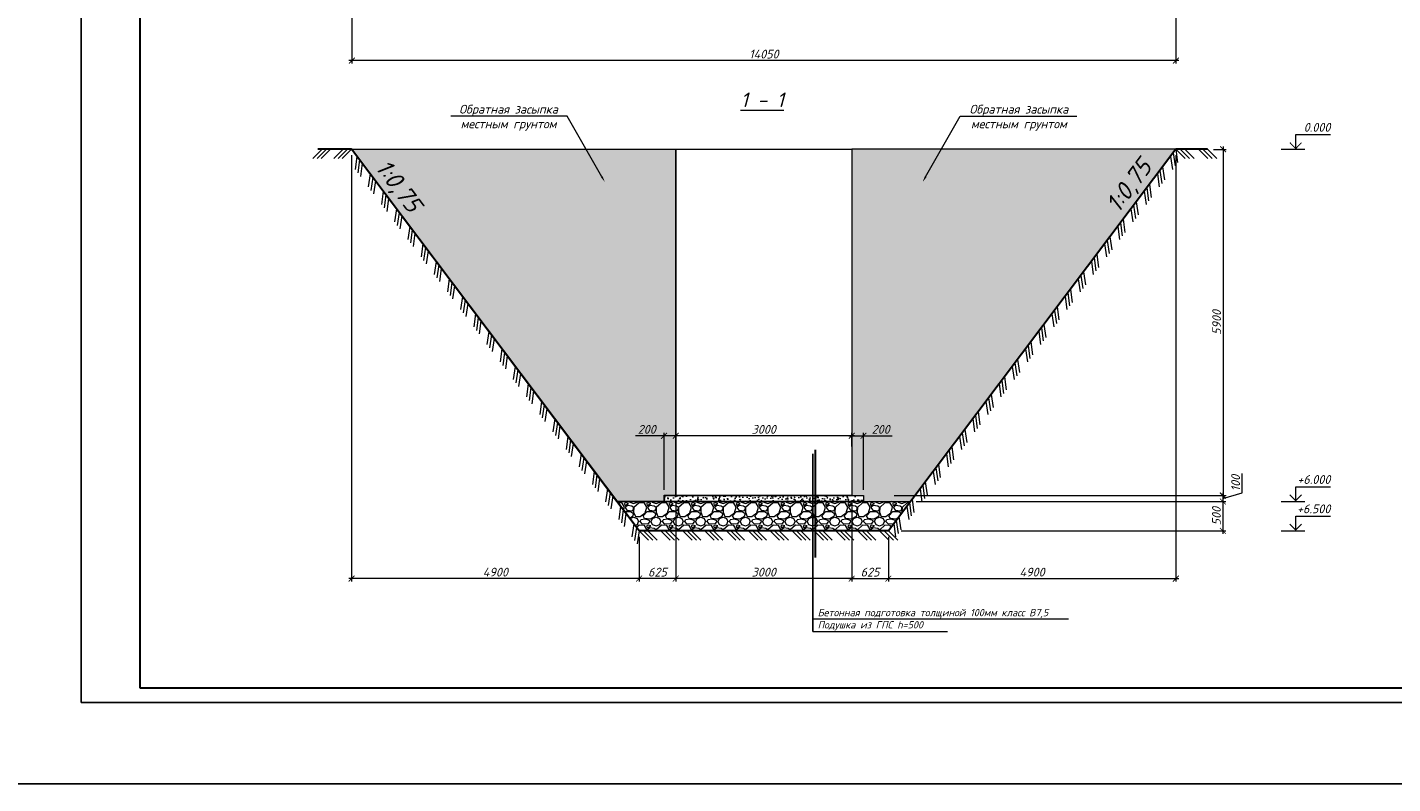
# Model space of a CAD drawing. Extents: x -119078 to 1619993, y 264752 to 340742.
# Tile 30 of 220: x 185125 to 231681, y 264752 to 290523. Entities that reach past the tile are written whole.
import ezdxf
from ezdxf import colors
from ezdxf.entities.mleader import LeaderData, LeaderLine
from ezdxf.enums import TextEntityAlignment as Align
from ezdxf.math import Vec2, Vec3

# ---------------------------------------------------------------- set-up
doc = ezdxf.new("R2010")
doc.units = 0
doc.header["$MEASUREMENT"] = 0
doc.header["$PDMODE"] = 32
doc.header["$PDSIZE"] = 0.5
doc.linetypes.add('CONTI', pattern=[0])
doc.layers.get('0').update_dxf_attribs({"color": 250, "linetype": 'CONTI'})
doc.layers.add('.', color=7, linetype='Continuous', lineweight=15)
for name, color, linetype in [('_8 hatch', 7, 'Continuous'), ('PDF _Геометрия', 250, 'Continuous'), ('PDF _Текст', 7, 'Continuous')]:
    doc.layers.add(name, color=color, linetype=linetype)
doc.styles.add('ICOCPEUR', font='isocpeui.ttf')
doc.styles.add('ISO', font='times.ttf')
doc.styles.add('PDF ISOCPEUR Italic', font='isocpeui.ttf')
doc.styles.add('ГОСТ 250', font='isocpeui.ttf', dxfattribs={"height": 250})
doc.styles.add('ГОСТ 300', font='isocpeui.ttf', dxfattribs={"height": 250})
doc.dimstyles.new('Дв зас-М50', dxfattribs={"dimscale": 0, "dimtxt": 300, "dimasz": 200, "dimexe": 100, "dimexo": 200, "dimgap": 70, "dimtad": 1, "dimdec": 0, "dimlfac": 0.5, "dimzin": 0, "dimdsep": 46, "dimtxsty": 'ISO', "dimblk": 'ARCHTICK', "dimcen": 50, "dimdle": 100, "dimadec": 0, "dimazin": 0, "dimtfac": 1, "dimtdec": 0, "dimtofl": 0, "dimtmove": 0, "dimatfit": 3, "dimldrblk": 'CLOSEDBLANK', "dimfxl": 0.18, "dimtolj": 1, "dimtzin": 0, "dimlwd": 9, "dimlwe": 9, "dimarcsym": 0})
pattern_1 = [(50, (-118225, 50687.3), (502.08213, -43.9265), [52.5, -577.5]), (355, (-118225, 50687.3), (-97.12593, 526.5345), [42, -462]), (100.45144, (-118183.15, 50683.65), (404.9562, 482.608), [44.61813, -490.7995]), (46.1842, (-118225, 50827.3), (747.0689, -115.8635), [78.75, -866.25]), (96.63564, (-118162.7, 50817.65), (654.2634, 681.883), [66.9272, -736.1996]), (351.18416, (-118225, 50827.3), (654.2634, 681.883), [63, -693]), (21, (-118155, 50792.3), (417.83494, -281.83322), [52.5, -577.5]), (326, (-118155, 50792.3), (170.32073, 507.605), [42, -462]), (71.45144, (-118120.17, 50768.8), (588.15566, 225.7718), [44.61813, -490.7995]), (37.5, (-118224.99, 50687.3), (8.5119, 233.0257), [0, -456.4, 0, -469, 0, -463.75]), (7.5, (-118225, 50687.3), (184.14868, 276.0882), [0, -267.4, 0, -445.9, 0, -176.75]), (327.5, (-118381.09, 50687.3), (373.675705, -15.78841), [0, -175, 0, -546, 0, -724.5]), (317.5, (-118451.1, 50687.3), (408.23032, 70.0735), [0, -227.5, 0, -362.6, 0, -514.5])]

# ---------------------------------------------------------------- blocks, each defined once
blk = doc.blocks.new('_ArchTick')
at = {"color": 0, "linetype": 'ByBlock', "lineweight": 30, "const_width": 0.15}
blk.add_lwpolyline([(-0.5, -0.5), (0.5, 0.5)], dxfattribs=at)
blk = doc.blocks.new('*D676')
at = {"color": 0, "lineweight": 9, "transparency": 16777216}
for p, q in [((213335, 276604), (207135, 276604)), ((207235, 276391), (207235, 276704)), ((213235, 276245), (213235, 276704))]:
    blk.add_line(p, q, dxfattribs=at)
at = {"layer": 'Defpoints', "color": 0, "transparency": 16777216}
for p in [(207235, 276604), (207235, 276191), (213235, 276045)]:
    blk.add_point(p, dxfattribs=at)
at = {"color": 0, "lineweight": 9, "transparency": 16777216, "xscale": 200, "yscale": 200, "zscale": 200, "rotation": 180}
blk.add_blockref('_ArchTick', (207235, 276604), dxfattribs=at)
at = {"color": 0, "lineweight": 9, "transparency": 16777216, "xscale": 200, "yscale": 200, "zscale": 200}
blk.add_blockref('_ArchTick', (213235, 276604), dxfattribs=at)
at = {"color": 0, "lineweight": 30, "transparency": 16777216, "insert": (210235, 276824), "char_height": 300, "attachment_point": 5, "style": 'ICOCPEUR'}
blk.add_mtext('\\A1;3000', dxfattribs=at)
blk = doc.blocks.new('_ClosedBlank')
at = {"color": 0, "linetype": 'ByBlock', "lineweight": -2}
for p, q in [((-1, 0.17), (0, 0)), ((-1, 0.17), (-1, -0.17)), ((0, 0), (-1, -0.17))]:
    blk.add_line(p, q, dxfattribs=at)
blk = doc.blocks.new('*D677')
at = {"color": 0, "lineweight": 9, "transparency": 16777216}
for p, q in [((225566, 286366), (225998, 286366)), ((225898, 286466), (225898, 274466)), ((214681, 274566), (225998, 274566))]:
    blk.add_line(p, q, dxfattribs=at)
at = {"layer": 'Defpoints', "color": 0, "transparency": 16777216}
for p in [(225366, 286366), (214481, 274566), (225898, 274566)]:
    blk.add_point(p, dxfattribs=at)
at = {"color": 0, "lineweight": 9, "transparency": 16777216, "xscale": 200, "yscale": 200, "zscale": 200}
for p, rotation in [((225898, 286366), 90), ((225898, 274566), 270)]:
    blk.add_blockref('_ArchTick', p, dxfattribs=dict(at, rotation=rotation))
at = {"color": 0, "lineweight": 30, "transparency": 16777216, "insert": (225678, 280466), "char_height": 300, "attachment_point": 5, "rotation": 90, "style": 'ICOCPEUR'}
blk.add_mtext('\\A1;5900', dxfattribs=at)
blk = doc.blocks.new('*D678')
at = {"color": 0, "lineweight": 9, "transparency": 16777216}
for p, q in [((226545, 274663), (226545, 275322)), ((214681, 274566), (225990, 274566)), ((215435, 274366), (225990, 274366)), ((225890, 274666), (225890, 274266)), ((225890, 274466), (226545, 274663))]:
    blk.add_line(p, q, dxfattribs=at)
at = {"layer": 'Defpoints', "color": 0, "transparency": 16777216}
for p in [(214481, 274566), (215235, 274366), (225890, 274366)]:
    blk.add_point(p, dxfattribs=at)
at = {"color": 0, "lineweight": 9, "transparency": 16777216, "xscale": 200, "yscale": 200, "zscale": 200}
for p, rotation in [((225890, 274566), 90), ((225890, 274366), 270)]:
    blk.add_blockref('_ArchTick', p, dxfattribs=dict(at, rotation=rotation))
at = {"color": 0, "lineweight": 30, "transparency": 16777216, "insert": (226325, 274993), "char_height": 300, "attachment_point": 5, "rotation": 90, "style": 'ICOCPEUR'}
blk.add_mtext('\\A1;100', dxfattribs=at)
blk = doc.blocks.new('*D679')
at = {"color": 0, "lineweight": 9, "transparency": 16777216}
for p, q in [((215435, 274366), (225990, 274366)), ((225890, 274466), (225890, 273266)), ((214925, 273366), (225990, 273366))]:
    blk.add_line(p, q, dxfattribs=at)
at = {"layer": 'Defpoints', "color": 0, "transparency": 16777216}
for p in [(215235, 274366), (214725, 273366), (225890, 273366)]:
    blk.add_point(p, dxfattribs=at)
at = {"color": 0, "lineweight": 9, "transparency": 16777216, "xscale": 200, "yscale": 200, "zscale": 200}
for p, rotation in [((225890, 274366), 90), ((225890, 273366), 270)]:
    blk.add_blockref('_ArchTick', p, dxfattribs=dict(at, rotation=rotation))
at = {"color": 0, "lineweight": 30, "transparency": 16777216, "insert": (225670, 273866), "char_height": 300, "attachment_point": 5, "rotation": 90, "style": 'ICOCPEUR'}
blk.add_mtext('\\A1;500', dxfattribs=at)
blk = doc.blocks.new('*D680')
at = {"color": 0, "lineweight": 9, "transparency": 16777216}
for p, q in [((213235, 274366), (213235, 271640)), ((214485, 273166), (214485, 271640)), ((213135, 271740), (214585, 271740))]:
    blk.add_line(p, q, dxfattribs=at)
at = {"layer": 'Defpoints', "color": 0, "transparency": 16777216}
for p in [(213235, 274566), (214485, 273366), (214485, 271740)]:
    blk.add_point(p, dxfattribs=at)
at = {"color": 0, "lineweight": 9, "transparency": 16777216, "xscale": 200, "yscale": 200, "zscale": 200, "rotation": 180}
blk.add_blockref('_ArchTick', (213235, 271740), dxfattribs=at)
at = {"color": 0, "lineweight": 9, "transparency": 16777216, "xscale": 200, "yscale": 200, "zscale": 200}
blk.add_blockref('_ArchTick', (214485, 271740), dxfattribs=at)
at = {"color": 0, "lineweight": 30, "transparency": 16777216, "insert": (213860, 271960), "char_height": 300, "attachment_point": 5, "style": 'ICOCPEUR'}
blk.add_mtext('\\A1;625', dxfattribs=at)
blk = doc.blocks.new('*D681')
at = {"color": 0, "lineweight": 9, "transparency": 16777216}
for p, q in [((207235, 274366), (207235, 271640)), ((213235, 274366), (213235, 271640)), ((213335, 271740), (207135, 271740))]:
    blk.add_line(p, q, dxfattribs=at)
at = {"layer": 'Defpoints', "color": 0, "transparency": 16777216}
for p in [(207235, 274566), (213235, 274566), (207235, 271740)]:
    blk.add_point(p, dxfattribs=at)
at = {"color": 0, "lineweight": 9, "transparency": 16777216, "xscale": 200, "yscale": 200, "zscale": 200, "rotation": 180}
blk.add_blockref('_ArchTick', (207235, 271740), dxfattribs=at)
at = {"color": 0, "lineweight": 9, "transparency": 16777216, "xscale": 200, "yscale": 200, "zscale": 200}
blk.add_blockref('_ArchTick', (213235, 271740), dxfattribs=at)
at = {"color": 0, "lineweight": 30, "transparency": 16777216, "insert": (210235, 271960), "char_height": 300, "attachment_point": 5, "style": 'ICOCPEUR'}
blk.add_mtext('\\A1;3000', dxfattribs=at)
blk = doc.blocks.new('*D682')
at = {"color": 0, "lineweight": 9, "transparency": 16777216}
for p, q in [((207235, 274366), (207235, 271640)), ((205984, 273166), (205984, 271640)), ((207335, 271740), (205884, 271740))]:
    blk.add_line(p, q, dxfattribs=at)
at = {"layer": 'Defpoints', "color": 0, "transparency": 16777216}
for p in [(207235, 274566), (205984, 273366), (205984, 271740)]:
    blk.add_point(p, dxfattribs=at)
at = {"color": 0, "lineweight": 9, "transparency": 16777216, "xscale": 200, "yscale": 200, "zscale": 200, "rotation": 180}
blk.add_blockref('_ArchTick', (205984, 271740), dxfattribs=at)
at = {"color": 0, "lineweight": 9, "transparency": 16777216, "xscale": 200, "yscale": 200, "zscale": 200}
blk.add_blockref('_ArchTick', (207235, 271740), dxfattribs=at)
at = {"color": 0, "lineweight": 30, "transparency": 16777216, "insert": (206610, 271960), "char_height": 300, "attachment_point": 5, "style": 'ICOCPEUR'}
blk.add_mtext('\\A1;625', dxfattribs=at)
blk = doc.blocks.new('*D683')
at = {"color": 0, "lineweight": 9, "transparency": 16777216}
for p, q in [((196184, 286166), (196184, 271640)), ((205984, 273166), (205984, 271640)), ((206084, 271740), (196084, 271740))]:
    blk.add_line(p, q, dxfattribs=at)
at = {"layer": 'Defpoints', "color": 0, "transparency": 16777216}
for p in [(196184, 286366), (205984, 273366), (196184, 271740)]:
    blk.add_point(p, dxfattribs=at)
at = {"color": 0, "lineweight": 9, "transparency": 16777216, "xscale": 200, "yscale": 200, "zscale": 200, "rotation": 180}
blk.add_blockref('_ArchTick', (196184, 271740), dxfattribs=at)
at = {"color": 0, "lineweight": 9, "transparency": 16777216, "xscale": 200, "yscale": 200, "zscale": 200}
blk.add_blockref('_ArchTick', (205984, 271740), dxfattribs=at)
at = {"color": 0, "lineweight": 30, "transparency": 16777216, "insert": (201084, 271960), "char_height": 300, "attachment_point": 5, "style": 'ICOCPEUR'}
blk.add_mtext('\\A1;4900', dxfattribs=at)
blk = doc.blocks.new('*D684')
at = {"color": 0, "lineweight": 9, "transparency": 16777216}
for p, q in [((224285, 286166), (224285, 271640)), ((214485, 273166), (214485, 271640)), ((214385, 271740), (224385, 271740))]:
    blk.add_line(p, q, dxfattribs=at)
at = {"layer": 'Defpoints', "color": 0, "transparency": 16777216}
for p in [(224285, 286366), (214485, 273366), (224285, 271740)]:
    blk.add_point(p, dxfattribs=at)
at = {"color": 0, "lineweight": 9, "transparency": 16777216, "xscale": 200, "yscale": 200, "zscale": 200, "rotation": 180}
blk.add_blockref('_ArchTick', (214485, 271740), dxfattribs=at)
at = {"color": 0, "lineweight": 9, "transparency": 16777216, "xscale": 200, "yscale": 200, "zscale": 200}
blk.add_blockref('_ArchTick', (224285, 271740), dxfattribs=at)
at = {"color": 0, "lineweight": 30, "transparency": 16777216, "insert": (219385, 271960), "char_height": 300, "attachment_point": 5, "style": 'ICOCPEUR'}
blk.add_mtext('\\A1;4900', dxfattribs=at)
blk = doc.blocks.new('*U671')
at = {"color": 0, "lineweight": -2}
for p, q in [((-1080, 0), (-762, -318)), ((-926, 0), (-608, -318)), ((-772, 0), (-453, -318)), ((-309, 0), (10, -318)), ((-154, 0), (164, -318)), ((0, 0), (318, -318))]:
    blk.add_line(p, q, dxfattribs=at)
blk = doc.blocks.new('*U672')
at = {"color": 0, "lineweight": -2}
for p, q in [((0, 0), (63, -446)), ((-180, -239), (-117, -684)), ((-90, -119), (-27, -565)), ((-629, -835), (-567, -1280)), ((-539, -716), (-477, -1161)), ((-450, -596), (-387, -1042)), ((-989, -1312), (-926, -1758)), ((-899, -1193), (-837, -1638)), ((-1349, -1789), (-1286, -2235)), ((-1079, -1431), (-1016, -1877)), ((-1528, -2028), (-1466, -2473)), ((-1439, -1908), (-1376, -2354)), ((-1978, -2624), (-1915, -3069)), ((-1888, -2505), (-1826, -2950)), ((-1798, -2385), (-1736, -2831)), ((-2428, -3220), (-2365, -3666)), ((-2338, -3101), (-2275, -3547)), ((-2248, -2982), (-2185, -3427)), ((-2787, -3697), (-2725, -4143)), ((-2697, -3578), (-2635, -4024)), ((-3147, -4174), (-3084, -4620)), ((-2877, -3817), (-2815, -4262)), ((-3327, -4413), (-3264, -4858)), ((-3237, -4294), (-3174, -4739)), ((-3776, -5009), (-3714, -5455)), ((-3686, -4890), (-3624, -5336)), ((-3596, -4771), (-3534, -5216)), ((-4136, -5486), (-4073, -5932)), ((-4046, -5367), (-3983, -5813)), ((-4496, -5963), (-4433, -6409)), ((-4226, -5606), (-4163, -6051)), ((-4675, -6202), (-4613, -6647)), ((-4585, -6083), (-4523, -6528)), ((-5125, -6798), (-5062, -7244)), ((-5035, -6679), (-4972, -7125)), ((-4945, -6560), (-4883, -7005)), ((-5574, -7394), (-5512, -7840)), ((-5485, -7275), (-5422, -7721)), ((-5395, -7156), (-5332, -7602)), ((-5934, -7872), (-5872, -8317)), ((-5844, -7752), (-5782, -8198)), ((-6294, -8349), (-6231, -8794)), ((-6024, -7991), (-5961, -8436)), ((-6474, -8587), (-6411, -9033)), ((-6384, -8468), (-6321, -8914)), ((-6923, -9183), (-6861, -9629)), ((-6833, -9064), (-6771, -9510)), ((-6743, -8945), (-6681, -9391)), ((-7283, -9661), (-7220, -10106)), ((-7193, -9541), (-7130, -9987)), ((-7642, -10138), (-7580, -10583)), ((-7373, -9780), (-7310, -10225)), ((-7822, -10376), (-7760, -10822)), ((-7732, -10257), (-7670, -10703)), ((-8272, -10972), (-8209, -11418)), ((-8182, -10853), (-8119, -11299)), ((-8092, -10734), (-8029, -11180)), ((-8721, -11569), (-8659, -12014)), ((-8631, -11450), (-8569, -11895)), ((-8541, -11330), (-8479, -11776)), ((-9081, -12046), (-9018, -12492)), ((-8991, -11927), (-8928, -12372)), ((-9441, -12523), (-9378, -12969)), ((-9171, -12165), (-9108, -12611)), ((-9620, -12761), (-9558, -13207)), ((-9530, -12642), (-9468, -13088))]:
    blk.add_line(p, q, dxfattribs=at)
blk = doc.blocks.new('*U673')
at = {"color": 0, "lineweight": -2}
for p, q in [((-8501, 0), (-8183, -318)), ((-8352, 0), (-8034, -318)), ((-8203, 0), (-7884, -318)), ((-7755, 0), (-7437, -318)), ((-7606, 0), (-7288, -318)), ((-7457, 0), (-7139, -318)), ((-7010, 0), (-6691, -318)), ((-6860, 0), (-6542, -318)), ((-6711, 0), (-6393, -318)), ((-6264, 0), (-5946, -318)), ((-6115, 0), (-5796, -318)), ((-5966, 0), (-5647, -318)), ((-5518, 0), (-5200, -318)), ((-5369, 0), (-5051, -318)), ((-5220, 0), (-4902, -318)), ((-4772, 0), (-4454, -318)), ((-4623, 0), (-4305, -318)), ((-4474, 0), (-4156, -318)), ((-4027, 0), (-3709, -318)), ((-3878, 0), (-3559, -318)), ((-3728, 0), (-3410, -318)), ((-3281, 0), (-2963, -318)), ((-3132, 0), (-2814, -318)), ((-2983, 0), (-2665, -318)), ((-2535, 0), (-2217, -318)), ((-2386, 0), (-2068, -318)), ((-2237, 0), (-1919, -318)), ((-1790, 0), (-1471, -318)), ((-1641, 0), (-1322, -318)), ((-1491, 0), (-1173, -318)), ((-1044, 0), (-726, -318)), ((-895, 0), (-577, -318)), ((-746, 0), (-427, -318)), ((-298, 0), (20, -318)), ((-149, 0), (169, -318)), ((0, 0), (318, -318))]:
    blk.add_line(p, q, dxfattribs=at)
blk = doc.blocks.new('*U674')
at = {"color": 0, "lineweight": -2}
for p, q in [((-9620, 12761), (-9683, 12316)), ((-9530, 12642), (-9593, 12197)), ((-9441, 12523), (-9503, 12077)), ((-9171, 12165), (-9233, 11720)), ((-9081, 12046), (-9143, 11600)), ((-8991, 11927), (-9054, 11481)), ((-8721, 11569), (-8784, 11123)), ((-8631, 11450), (-8694, 11004)), ((-8541, 11330), (-8604, 10885)), ((-8272, 10972), (-8334, 10527)), ((-8182, 10853), (-8244, 10408)), ((-8092, 10734), (-8154, 10288)), ((-7822, 10376), (-7885, 9931)), ((-7732, 10257), (-7795, 9811)), ((-7642, 10138), (-7705, 9692)), ((-7373, 9780), (-7435, 9334)), ((-7283, 9661), (-7345, 9215)), ((-7193, 9541), (-7255, 9096)), ((-6923, 9183), (-6986, 8738)), ((-6833, 9064), (-6896, 8619)), ((-6743, 8945), (-6806, 8499)), ((-6474, 8587), (-6536, 8142)), ((-6384, 8468), (-6446, 8022)), ((-6294, 8349), (-6356, 7903)), ((-6024, 7991), (-6087, 7545)), ((-5934, 7872), (-5997, 7426)), ((-5844, 7752), (-5907, 7307)), ((-5574, 7394), (-5637, 6949)), ((-5485, 7275), (-5547, 6830)), ((-5395, 7156), (-5457, 6710)), ((-5125, 6798), (-5187, 6353)), ((-5035, 6679), (-5098, 6233)), ((-4945, 6560), (-5008, 6114)), ((-4675, 6202), (-4738, 5756)), ((-4585, 6083), (-4648, 5637)), ((-4496, 5963), (-4558, 5518)), ((-4226, 5606), (-4288, 5160)), ((-4136, 5486), (-4198, 5041)), ((-4046, 5367), (-4108, 4921)), ((-3776, 5009), (-3839, 4564)), ((-3686, 4890), (-3749, 4444)), ((-3596, 4771), (-3659, 4325)), ((-3327, 4413), (-3389, 3967)), ((-3237, 4294), (-3299, 3848)), ((-3147, 4174), (-3209, 3729)), ((-2877, 3817), (-2940, 3371)), ((-2787, 3697), (-2850, 3252)), ((-2697, 3578), (-2760, 3132)), ((-2428, 3220), (-2490, 2775)), ((-2338, 3101), (-2400, 2655)), ((-2248, 2982), (-2310, 2536)), ((-1978, 2624), (-2041, 2178)), ((-1888, 2505), (-1951, 2059)), ((-1798, 2385), (-1861, 1940)), ((-1528, 2028), (-1591, 1582)), ((-1439, 1908), (-1501, 1463)), ((-1349, 1789), (-1411, 1343)), ((-1079, 1431), (-1141, 986)), ((-989, 1312), (-1052, 866)), ((-899, 1193), (-962, 747)), ((-629, 835), (-692, 389)), ((-539, 716), (-602, 270)), ((-450, 596), (-512, 151)), ((-180, 239), (-242, -207)), ((-90, 119), (-152, -326)), ((0, 0), (-63, -446))]:
    blk.add_line(p, q, dxfattribs=at)
blk = doc.blocks.new('*U675')
at = {"color": 0, "lineweight": -2}
for p, q in [((-1005, 0), (-1323, -318)), ((-861, 0), (-1179, -318)), ((-718, 0), (-1036, -318)), ((-287, 0), (-605, -318)), ((-144, 0), (-462, -318)), ((0, 0), (-318, -318))]:
    blk.add_line(p, q, dxfattribs=at)
blk = doc.blocks.new('*D685')
at = {"color": 0, "lineweight": 9, "transparency": 16777216}
for p, q in [((213135, 276604), (213635, 276604)), ((213235, 276245), (213235, 276704)), ((213635, 274766), (213635, 276704)), ((213635, 276604), (214612, 276604))]:
    blk.add_line(p, q, dxfattribs=at)
at = {"layer": 'Defpoints', "color": 0, "transparency": 16777216}
for p in [(213635, 276604), (213235, 276045), (213635, 274566)]:
    blk.add_point(p, dxfattribs=at)
at = {"color": 0, "lineweight": 9, "transparency": 16777216, "xscale": 200, "yscale": 200, "zscale": 200, "rotation": 180}
blk.add_blockref('_ArchTick', (213235, 276604), dxfattribs=at)
at = {"color": 0, "lineweight": 9, "transparency": 16777216, "xscale": 200, "yscale": 200, "zscale": 200}
blk.add_blockref('_ArchTick', (213635, 276604), dxfattribs=at)
at = {"color": 0, "lineweight": 30, "transparency": 16777216, "insert": (214223, 276824), "char_height": 300, "attachment_point": 5, "style": 'ICOCPEUR'}
blk.add_mtext('\\A1;200', dxfattribs=at)
blk = doc.blocks.new('*D686')
at = {"color": 0, "lineweight": 9, "transparency": 16777216}
for p, q in [((206835, 276604), (205858, 276604)), ((206835, 274766), (206835, 276704)), ((207335, 276604), (206835, 276604)), ((207235, 276391), (207235, 276704))]:
    blk.add_line(p, q, dxfattribs=at)
at = {"layer": 'Defpoints', "color": 0, "transparency": 16777216}
for p in [(206835, 276604), (207235, 276191), (206835, 274566)]:
    blk.add_point(p, dxfattribs=at)
at = {"color": 0, "lineweight": 9, "transparency": 16777216, "xscale": 200, "yscale": 200, "zscale": 200, "rotation": 180}
blk.add_blockref('_ArchTick', (206835, 276604), dxfattribs=at)
at = {"color": 0, "lineweight": 9, "transparency": 16777216, "xscale": 200, "yscale": 200, "zscale": 200}
blk.add_blockref('_ArchTick', (207235, 276604), dxfattribs=at)
at = {"color": 0, "lineweight": 30, "transparency": 16777216, "insert": (206246, 276824), "char_height": 300, "attachment_point": 5, "style": 'ICOCPEUR'}
blk.add_mtext('\\A1;200', dxfattribs=at)
blk = doc.blocks.new('*D698')
at = {"color": 0, "lineweight": 9, "transparency": 16777216}
for p, q in [((196191, 292335), (196191, 289291)), ((224291, 292335), (224291, 289291)), ((224391, 289391), (196091, 289391))]:
    blk.add_line(p, q, dxfattribs=at)
at = {"layer": 'Defpoints', "color": 0, "transparency": 16777216}
for p in [(196191, 292535), (224291, 292535), (196191, 289391)]:
    blk.add_point(p, dxfattribs=at)
at = {"color": 0, "lineweight": 9, "transparency": 16777216, "xscale": 200, "yscale": 200, "zscale": 200, "rotation": 180}
blk.add_blockref('_ArchTick', (196191, 289391), dxfattribs=at)
at = {"color": 0, "lineweight": 9, "transparency": 16777216, "xscale": 200, "yscale": 200, "zscale": 200}
blk.add_blockref('_ArchTick', (224291, 289391), dxfattribs=at)
at = {"color": 0, "lineweight": 30, "transparency": 16777216, "insert": (210241, 289611), "char_height": 300, "attachment_point": 5, "style": 'ICOCPEUR'}
blk.add_mtext('\\A1;14050', dxfattribs=at)

msp = doc.modelspace()

# ---------------------------------------------------------------- hatches: boundary and pattern name
at = {"layer": '.', "linetype": 'ByBlock', "lineweight": 15, "ltscale": 50}
h = msp.add_hatch(dxfattribs=at)
h.set_pattern_fill('GRAVEL', color=0, scale=30)
h.set_pattern_definition([(228.0127875, (-2384456.61, 1722242.39), (-6096.0000005, -6857.9999996), [102.51643, -10149.1451]), (184.969741, (-2384525.19, 1722166.193), (9143.9999964, 762.0000434), [175.92142, -17416.21467]), (132.5104471, (-2384700.45, 1722150.953), (7620.0000032, -8381.9999971), [124.04446, -12280.41684]), (267.273689, (-2384997.63, 1721960.453), (762.0000016, 15239.9999999), [160.20136, -15859.93123]), (292.8336542, (-2385005.25, 1721800.433), (-3810.0000003, 9143.99999987), [157.09011, -15551.94232]), (357.273689, (-2384944.29, 1721655.653), (-15239.9999999, 762.0000016), [160.20136, -15859.93123]), (37.6942405, (-2384784.27, 1721648.033), (-9905.99999956, -7620.00000057), [211.8581, -20973.9346]), (72.2553284, (-2384616.63, 1721777.573), (5334.00000143, 16763.99999954), [200.01586, -19801.57698]), (121.4295656, (-2384555.67, 1721968.073), (-6096.00000086, 9905.99999947), [160.7439, -15913.6637]), (175.2363583, (-2384639.49, 1722105.23), (8381.9999999, -762.0000013), [183.51398, -8992.18108]), (222.3974378, (-2384822.37, 1722120.473), (-9143.9999997, -8382.00000032), [237.32338, -23495.03175]), (138.8140748, (-2384243.25, 1721952.83), (-5333.9999997, 4572.0000004), [81.00136, -8019.16975]), (171.4692344, (-2384304.21, 1722006.173), (9906.00000027, -1523.99999827), [154.1046, -15256.3917]), (225, (-2384456.6, 1722029.03), (-1e-13, -762), [107.7628, -969.86793]), (203.1985905, (-2384509.95, 1722120.47), (3810, 1523.9999997), [58.0324, -5745.18671]), (291.8014095, (-2384563.29, 1722097.61), (-762, 2286), [82.06969, -4021.4259]), (30.9637565, (-2384532.81, 1722021.41), (2286, 1524), [133.2959, -4309.88945]), (161.565051, (-2384418.5, 1722090), (1524, -762), [96.38614, -2313.26944]), (16.3895403, (-2385005.25, 1722097.613), (7620, 2286), [135.0264, -13367.648]), (70.346176, (-2384875.71, 1722135.713), (-3048.0000003, -8381.9999999), [113.27968, -11214.6647]), (293.1985905, (-2384418.51, 1722242.39), (-1523.9999997, 3810), [116.06403, -5687.15508]), (343.6104597, (-2384372.79, 1722135.713), (-7620.00000016, 2285.99999947), [135.0264, -13367.648]), (339.4439548, (-2385005.25, 1721625.17), (-3810, 1524), [130.21056, -6380.3203]), (294.7751406, (-2384883.33, 1721579.453), (-3810.0000045, 8381.9999979), [109.10164, -10801.07801]), (66.8014095, (-2384410.89, 1721480.39), (1523.9999998, 3810), [116.06403, -5687.15508]), (17.3540246, (-2384365.17, 1721587.073), (-9905.9999998, -3048.00000064), [127.73482, -12645.7128]), (69.4439548, (-2384784.27, 1721480.39), (-1524, -3810), [65.10528, -6445.42557]), (101.3099325, (-2384456.61, 1721480.4), (-762, 3048), [38.85438, -3846.59849]), (165.9637565, (-2384464.23, 1721518.5), (2286, -762), [157.09011, -2984.71638]), (186.009006, (-2384616.63, 1721556.593), (7619.99999996, 762.0000004), [145.5801, -14412.40946]), (303.6900675, (-2384532.81, 1721952.83), (-762, 1524), [109.89716, -2637.5329]), (353.1572266, (-2384471.85, 1721861.393), (12954.00000008, -1523.99999932), [191.86703, -18994.80272]), (60.945396, (-2384281.35, 1721838.53), (-3048, -5334), [78.45247, -7766.8177]), (90, (-2384243.25, 1721907.1), (-762, 762), [45.72, -716.28]), (120.2564372, (-2384631.87, 1721579.453), (3047.9999996, -5334.0000002), [105.86009, -10480.18223]), (48.0127875, (-2384685.21, 1721670.89), (6096.0000005, 6857.9999996), [205.03286, -10046.62866]), (0, (-2384548.05, 1721823.3), (762, 762), [198.12, -563.88]), (325.3048465, (-2384349.93, 1721823.293), (7620.0000029, -5333.9999959), [120.48287, -11927.79502]), (254.054604, (-2384250.87, 1721754.71), (-762, -3048), [110.94872, -5436.49501]), (207.6459754, (-2384281.35, 1721648.033), (-14478.00000053, -7619.999999), [180.64353, -17883.73933]), (175.4260787, (-2384441.37, 1721564.213), (-9906, 762), [191.10884, -18919.75394])])
h.paths.add_polyline_path([(205230.495, 274366.253), (215239.11, 274366.253), (214485.249, 273366.253), (205984.357, 273366.253)])
h = msp.add_hatch(dxfattribs=at)
h.set_pattern_fill('AR-CONC', color=0, scale=50)
h.set_pattern_definition([(50, (-118225, 50687.3), (358.6301, -31.37607), [37.5, -412.5]), (355, (-118225, 50687.3), (-69.37567, 376.09607), [30, -330]), (100.45144, (-118195.1, 50684.7), (289.25442, 344.72), [31.8701, -350.57106]), (46.1842, (-118225, 50787.3), (533.62067, -82.75964), [56.25, -618.75]), (96.63564, (-118180.5, 50780.4), (467.331, 487.0593), [47.8052, -525.8569]), (351.18416, (-118225, 50787.3), (467.331, 487.0593), [45, -495]), (21, (-118175, 50762.3), (298.45353, -201.30945), [37.5, -412.5]), (326, (-118175, 50762.3), (121.65767, 362.57502), [30, -330]), (71.45144, (-118150.12, 50745.53), (420.1112, 161.26558), [31.8701, -350.57106]), (37.5, (-118224.99, 50687.31), (6.079928, 166.446927), [0, -326, 0, -335, 0, -331.25]), (7.5, (-118224.99, 50687.3), (131.53477, 197.205856), [0, -191, 0, -318.5, 0, -126.25]), (327.5, (-118336.49, 50687.31), (266.91122, -11.277436), [0, -125, 0, -390, 0, -517.5]), (317.5, (-118386.5, 50687.3), (291.59308, 50.05249), [0, -162.5, 0, -259, 0, -367.5])])
h.paths.add_polyline_path([(213634.803, 274366.253), (213634.803, 274566.253), (206834.803, 274566.253), (206834.803, 274366.253)])
at = {"layer": '_8 hatch', "lineweight": 15}
h = msp.add_hatch(dxfattribs=at)
h.set_pattern_fill('AR-CONC', color=256, scale=70)
h.set_pattern_definition(pattern_1)
h.paths.add_polyline_path([(196184.154, 286366.253), (207234.803, 286366.253), (207234.803, 274566.253), (206834.803, 274566.253), (206834.803, 274366.253), (205230.495, 274366.253)])
h = msp.add_hatch(dxfattribs=at)
h.set_pattern_fill('AR-CONC', color=256, scale=70)
h.set_pattern_definition(pattern_1)
h.paths.add_polyline_path([(224285.451, 286366.253), (213234.803, 286366.253), (213234.803, 274566.253), (213634.803, 274566.253), (213634.803, 274366.253), (215239.11, 274366.253)])

# ---------------------------------------------------------------- linework, layer by layer
at = {"lineweight": 0}
for p, q in [((227875.456, 286366.253), (228682.943, 286366.253)), ((227875.456, 274366.253), (228682.943, 274366.253)), ((227875.456, 273366.253), (228682.943, 273366.253))]:
    msp.add_line(p, q, dxfattribs=at)
at = {"color": 0, "linetype": 'ByBlock', "lineweight": 30}
msp.add_line((211987.864, 276130.984), (211987.864, 272461.551), dxfattribs=at)
msp.add_line((211914.278, 275985.937, -446.534), (211914.278, 269937.876, -15.819))
at = {"color": 0, "linetype": 'ByBlock', "lineweight": 9}
for p, q in [((211910.679, 270373.403, -1446.71), (220622.558, 270373.403, -1446.71)), ((211910.679, 269937.876, -1446.71), (216499.784, 269937.876, -1446.71))]:
    msp.add_line(p, q, dxfattribs=at)
at = {"color": 3}
msp.add_lwpolyline([(919564.339, 264752.208), (-119077.586, 264752.208), (-119077.586, 340741.932), (919564.339, 340741.932)], close=True, dxfattribs=at)
at = {"lineweight": 0}
for points in [[(228372.598, 286366.253), (228372.598, 286866.253), (229556.234, 286866.253)], [(228372.598, 274366.253), (228372.598, 274866.253), (229556.234, 274866.253)], [(228372.598, 273366.253), (228372.598, 273866.253), (229556.234, 273866.253)]]:
    msp.add_lwpolyline(points, dxfattribs=at)
at = {"color": 0, "lineweight": 30}
msp.add_lwpolyline([(225365.589, 286366.253), (224285.451, 286366.253), (214485.249, 273366.253), (205984.357, 273366.253), (196184.154, 286366.253), (195034.474, 286366.253)], dxfattribs=at)
at = {"color": 0, "lineweight": 15}
for points in [[(205984.357, 273366.253), (196184.154, 286366.253)], [(196184.154, 286366.253), (207234.803, 286366.253), (207234.803, 274566.253), (206834.803, 274566.253), (206834.803, 274366.253), (205230.495, 274366.253), (196184.154, 286366.253)], [(224285.451, 286366.253), (213234.803, 286366.253), (213234.803, 274566.253), (213634.803, 274566.253), (213634.803, 274366.253), (215239.11, 274366.253), (224285.451, 286366.253)], [(214485.249, 273366.253), (224285.451, 286366.253)]]:
    msp.add_lwpolyline(points, dxfattribs=at)
for points in [[(207234.803, 286366.253), (213234.803, 286366.253), (213234.803, 274566.253), (207234.803, 274566.253)], [(205230.495, 274366.253), (215239.11, 274366.253), (214485.249, 273366.253), (205984.357, 273366.253)], [(206834.803, 274566.253), (213634.803, 274566.253), (213634.803, 274366.253), (206834.803, 274366.253)]]:
    msp.add_lwpolyline(points, close=True, dxfattribs=at)
at = {"lineweight": 0}
for points in [[(228172.598, 286594.533, 40, 40, 0), (228372.598, 286394.533, 40, 40, 0), (228572.598, 286594.533, 40, 40, 0)], [(228172.598, 274594.533, 40, 40, 0), (228372.598, 274394.533, 40, 40, 0), (228572.598, 274594.533, 40, 40, 0)], [(228172.598, 273594.533, 40, 40, 0), (228372.598, 273394.533, 40, 40, 0), (228572.598, 273594.533, 40, 40, 0)]]:
    msp.add_lwpolyline(points, format="xyseb", dxfattribs=at)
at = {"layer": 'PDF _Геометрия', "lineweight": -3}
msp.add_lwpolyline([(186958.507, 267513.75), (271058.507, 267513.75), (271058.507, 326913.75), (186958.507, 326913.75)], close=True, dxfattribs=at)
at = {"layer": 'PDF _Геометрия', "lineweight": 30}
msp.add_lwpolyline([(188958.507, 268013.75), (270558.507, 268013.75), (270558.507, 326413.75), (188958.507, 326413.75)], close=True, dxfattribs=at)

# ---------------------------------------------------------------- block references
at = {"color": 0, "lineweight": 15}
for name, p in [('*U675', (196184.154, 286366.253)), ('*U672', (224285.451, 286366.253)), ('*U671', (225365.589, 286366.253)), ('*U674', (205984.357, 273366.253)), ('*U673', (214485.249, 273366.253))]:
    msp.add_blockref(name, p, dxfattribs=at)

# ---------------------------------------------------------------- texts
at = {"lineweight": 0, "style": 'ГОСТ 300'}
msp.add_text('%%U1 - 1', height=500, dxfattribs=at).set_placement((210187.136, 287804.006), align=Align.CENTER)
for s, p in [('0.000', (229556.234, 286966.253)), ('+6.000', (229556.234, 274966.253)), ('+6.500', (229556.234, 273966.253))]:
    msp.add_text(s, height=300, dxfattribs=at).set_placement(p, align=Align.RIGHT)
at = {"color": 0, "linetype": 'ByBlock', "lineweight": 9, "insert": (211914.278, 270706.836, -2.498), "char_height": 250, "width": 8847.22061, "attachment_point": 1, "style": 'ГОСТ 250'}
msp.add_mtext(' Бетонная подготовка толщиной 100мм класс В7,5\\P {\\C256;Подушка из ГПС h=500\\P} ', dxfattribs=at)
at = {"layer": 'PDF _Текст', "color": 5, "lineweight": 30, "char_height": 600, "style": 'PDF ISOCPEUR Italic'}
for insert, attachment_point, rotation in [((198030.217, 284080.247), 9, 306.7881418), ((222439.389, 284080.247), 7, 53.2118582)]:
    msp.add_mtext('1:0,75', dxfattribs=dict(at, insert=insert, attachment_point=attachment_point, rotation=rotation))

# ---------------------------------------------------------------- dimensions: what is measured, and where the dimension line sits
at = {"color": 0, "lineweight": 30}
for base, p1, p2, override, picture, middle in [((196191.014, 289390.642), (224291.014, 292535.378), (196191.014, 292535.378), {"dimscale": 1, "dimtxsty": 'ICOCPEUR'}, '*D698', (210241.014, 289610.642)), ((196184.154, 271740.484), (205984.357, 273366.253), (196184.154, 286366.253), {"dimscale": 1, "dimtxsty": 'ICOCPEUR', "dimtmove": 1}, '*D683', (201084.255, 271960.484)), ((224285.451, 271740.484), (214485.249, 273366.253), (224285.451, 286366.253), {"dimscale": 1, "dimtxsty": 'ICOCPEUR'}, '*D684', (219385.35, 271960.484)), ((206834.803, 276603.725), (207234.803, 276190.574), (206834.803, 274566.253), {"dimscale": 1, "dimtxsty": 'ICOCPEUR'}, '*D686', (206246.166, 276823.725)), ((207234.803, 276603.725), (213234.803, 276045.048), (207234.803, 276190.574), {"dimscale": 1, "dimtxsty": 'ICOCPEUR'}, '*D676', (210234.803, 276823.725)), ((205984.357, 271740.484), (207234.803, 274566.253), (205984.357, 273366.253), {"dimscale": 1, "dimtxsty": 'ICOCPEUR', "dimtmove": 1}, '*D682', (206609.58, 271960.484)), ((207234.803, 271740.484), (213234.803, 274566.253), (207234.803, 274566.253), {"dimscale": 1, "dimtxsty": 'ICOCPEUR'}, '*D681', (210234.803, 271960.484)), ((214485.249, 271740.484), (213234.803, 274566.253), (214485.249, 273366.253), {"dimscale": 1, "dimtxsty": 'ICOCPEUR'}, '*D680', (213860.026, 271960.484))]:
    dim = msp.add_linear_dim(base=base, p1=p1, p2=p2, dimstyle='Дв зас-М50', override=override, dxfattribs=at)
    dim.commit()
    dim.dimension.update_dxf_attribs({"geometry": picture, "text_midpoint": middle})
for base, p1, p2, angle, override, picture, middle in [((225897.72, 274566.253), (225365.589, 286366.253), (214481.249, 274566.253), 90, {"dimscale": 1, "dimtxsty": 'ICOCPEUR'}, '*D677', (225677.72, 280466.253)), ((213634.803, 276603.725), (213234.803, 276045.048), (213634.803, 274566.253), 180, {"dimscale": 1, "dimtxsty": 'ICOCPEUR'}, '*D685', (214223.439, 276823.725)), ((225889.72, 274366.253), (214481.249, 274566.253), (215234.803, 274366.253), 90, {"dimscale": 1, "dimtxsty": 'ICOCPEUR', "dimtmove": 1}, '*D678', (226324.72, 274732.753)), ((225889.72, 273366.253), (215234.803, 274366.253), (214725.102, 273366.253), 90, {"dimscale": 1, "dimtxsty": 'ICOCPEUR', "dimtmove": 1}, '*D679', (225669.72, 273866.253))]:
    dim = msp.add_linear_dim(base=base, p1=p1, p2=p2, angle=angle, dimstyle='Дв зас-М50', override=override, dxfattribs=at)
    dim.commit()
    dim.dimension.update_dxf_attribs({"geometry": picture, "text_midpoint": middle})

# ---------------------------------------------------------------- leaders
at = {"color": 0, "linetype": 'ByBlock', "lineweight": 13, "ltscale": 15}
ml = msp.add_multileader_mtext('Standard', dxfattribs=at)
ml.set_content('Обратная засыпка\\Pместным грунтом', style='ГОСТ 250')
ml.set_leader_properties(lineweight=0)
ml.build(insert=Vec2(0, 0))
ml.multileader.update_dxf_attribs({"text_left_attachment_type": 6, "text_right_attachment_type": 6, "dogleg_length": 208, "arrow_head_size": 200})
ctx = ml.context
ctx.base_point, ctx.char_height, ctx.arrow_head_size, ctx.plane_origin = Vec3(199738.057, 287493.724), 300, 200, Vec3(189145.601, 288364.883)
ctx.left_attachment, ctx.right_attachment, ctx.text_align_type = 6, 6, 1
notes = []
notes.append((ctx, [(1, (1, 1, 0), (203538.239, 287493.724), (-1, 0), 208, [(0, [(204812.758, 285257.945)], 0, [])])]))
ctx.mtext.insert, ctx.mtext.alignment, ctx.mtext.flow_direction = Vec3(201534.148, 287883.724), 2, 5
ml = msp.add_multileader_mtext('Standard', dxfattribs=at)
ml.set_content('Обратная засыпка\\Pместным грунтом', style='ГОСТ 250')
ml.set_leader_properties(lineweight=0)
ml.build(insert=Vec2(0, 0))
ml.multileader.update_dxf_attribs({"text_left_attachment_type": 6, "text_right_attachment_type": 6, "dogleg_length": 208, "arrow_head_size": 200})
ctx = ml.context
ctx.base_point, ctx.char_height, ctx.arrow_head_size, ctx.plane_origin = Vec3(217139.367, 287493.724), 300, 200, Vec3(231324.004, 288364.883)
ctx.left_attachment, ctx.right_attachment, ctx.text_align_type = 6, 6, 1
notes.append((ctx, [(1, (1, 1, 0), (216931.367, 287493.724), (1, 0), 208, [(0, [(215656.847, 285257.945)], 0, [])])]))
ctx.mtext.insert, ctx.mtext.alignment, ctx.mtext.flow_direction = Vec3(218935.458, 287883.724), 2, 5
for ctx, leaders in notes:
    for number, flags, end, landing, length, lines in leaders:
        leader = LeaderData()
        leader.index, (leader.has_last_leader_line, leader.has_dogleg_vector, leader.attachment_direction) = number, flags
        leader.last_leader_point, leader.dogleg_vector, leader.dogleg_length = Vec3(end), Vec3(landing), length
        for number, points, colour, breaks in lines:
            line = LeaderLine()
            line.index, line.vertices, line.color, line.breaks = number, Vec3.list(points), colors.encode_raw_color(colour), breaks
            leader.lines.append(line)
        ctx.leaders.append(leader)

doc.saveas('drawing.dxf')
